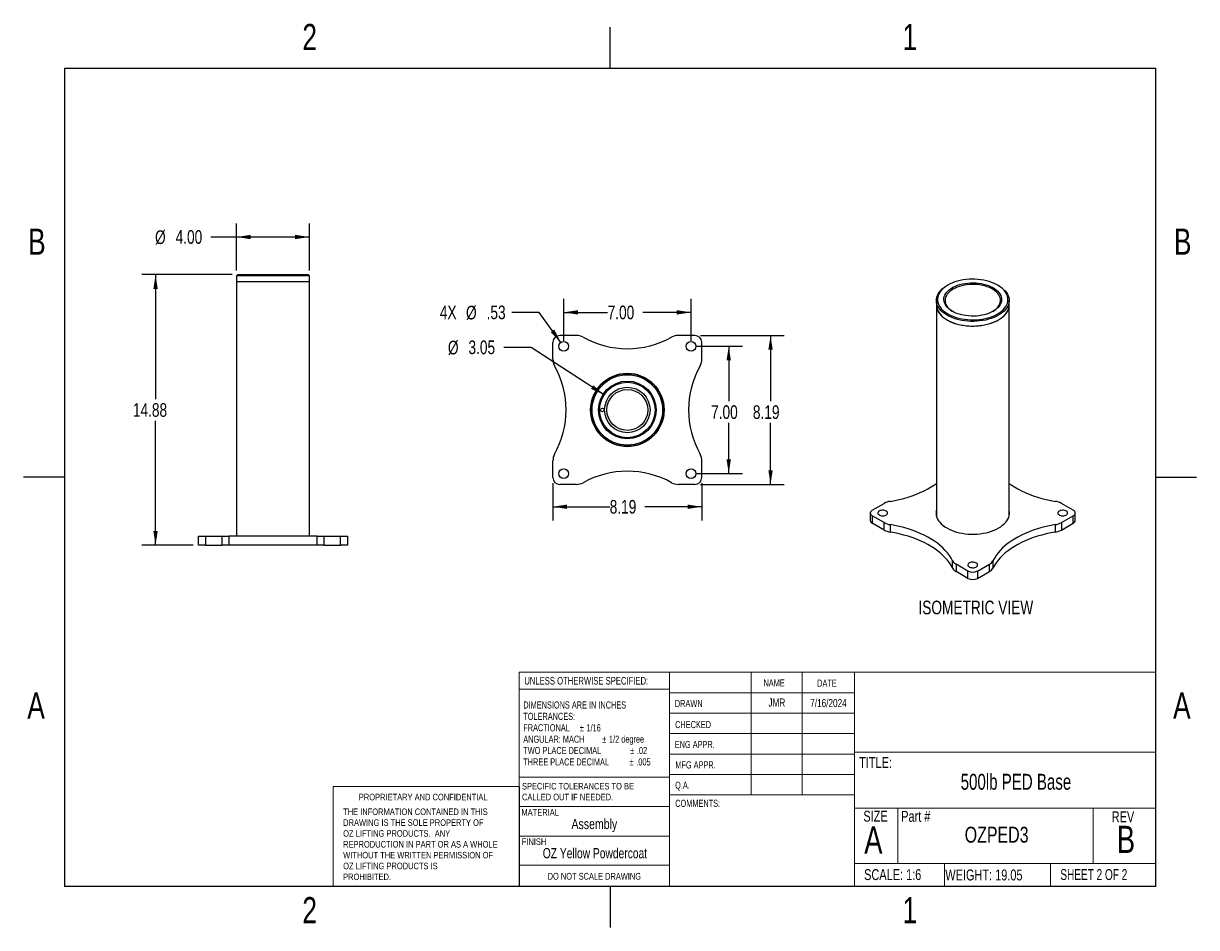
# Model space of a CAD drawing. Header units: inches. Extents: x 0.7 to 65.2, y 0.7 to 50.5.
import ezdxf

# ---------------------------------------------------------------- set-up
doc = ezdxf.new("R2010")
doc.units = ezdxf.units.IN
doc.header["$LTSCALE"] = 6
doc.header["$MEASUREMENT"] = 0
doc.layers.add('FORMAT', color=7, linetype='Continuous')
doc.styles.add('SLDTEXTSTYLE0', font='TXT', dxfattribs={"width": 0.75})
doc.styles.add('SLDTEXTSTYLE1', font='TXT', dxfattribs={"width": 0.771228})
doc.styles.add('SLDTEXTSTYLE2', font='TXT', dxfattribs={"width": 0.707885})
doc.styles.add('SLDTEXTSTYLE3', font='TXT', dxfattribs={"width": 0.6875})
doc.dimstyles.new('SLDDIMSTYLE0', dxfattribs={"dimtxt": 0.75, "dimasz": 0.78, "dimexe": 0, "dimexo": 0.0625, "dimgap": 0.1875, "dimtad": 0, "dimtih": 1, "dimtoh": 1, "dimrnd": 1e-09, "dimzin": 12, "dimdsep": 46, "dimtxsty": 'SLDTEXTSTYLE0', "dimsah": 1, "dimcen": 0.09, "dimadec": 0, "dimazin": 3, "dimtfac": 1, "dimtofl": 0, "dimtmove": 0, "dimatfit": 3, "dimfxl": 0, "dimfrac": 2, "dimtolj": 1, "dimtzin": 12, "dimarcsym": 0})
doc.dimstyles.new('SLDDIMSTYLE1', dxfattribs={"dimtxt": 0.75, "dimasz": 0.78, "dimexe": 0, "dimexo": 0.0625, "dimgap": 0.1875, "dimtad": 0, "dimtih": 1, "dimtoh": 1, "dimrnd": 1e-09, "dimzin": 4, "dimdsep": 46, "dimtxsty": 'SLDTEXTSTYLE0', "dimsah": 1, "dimcen": 0.09, "dimadec": 0, "dimazin": 1, "dimtfac": 1, "dimtofl": 0, "dimtmove": 0, "dimatfit": 3, "dimfxl": 0, "dimfrac": 2, "dimtolj": 1, "dimtzin": 12, "dimarcsym": 0})
doc.dimstyles.new('SLDDIMSTYLE2', dxfattribs={"dimtxt": 0.75, "dimasz": 0.78, "dimexe": 0, "dimexo": 0.0625, "dimgap": 0.1875, "dimtad": 0, "dimtih": 1, "dimtoh": 1, "dimrnd": 1e-09, "dimzin": 12, "dimdsep": 46, "dimtxsty": 'SLDTEXTSTYLE0', "dimsah": 1, "dimcen": 0, "dimadec": 0, "dimazin": 3, "dimtfac": 1, "dimtofl": 0, "dimtmove": 0, "dimatfit": 3, "dimfxl": 0, "dimfrac": 2, "dimtolj": 1, "dimtzin": 12, "dimarcsym": 0})
doc.dimstyles.new('SLDDIMSTYLE3', dxfattribs={"dimtxt": 0.75, "dimasz": 0.78, "dimexe": 0, "dimexo": 0.0625, "dimgap": 0.1875, "dimtad": 0, "dimtih": 1, "dimtoh": 1, "dimrnd": 1e-09, "dimzin": 12, "dimdsep": 46, "dimtxsty": 'SLDTEXTSTYLE0', "dimsah": 1, "dimcen": 0, "dimadec": 0, "dimazin": 3, "dimtfac": 1, "dimtofl": 0, "dimtmove": 0, "dimatfit": 3, "dimfxl": 0, "dimfrac": 2, "dimtolj": 1, "dimtzin": 12, "dimarcsym": 0})

# ---------------------------------------------------------------- blocks, each defined once
blk = doc.blocks.new('_D')
at = {"layer": 'FORMAT'}
for p, q in [((12.232, 36.642), (7.263, 36.642)), ((8.013, 36.642), (8.013, 29.799)), ((8.013, 21.767), (8.013, 28.609)), ((10.076, 21.767), (7.263, 21.767))]:
    blk.add_line(p, q, dxfattribs=at)
for points in [[(8.013, 36.642), (7.893, 35.862), (8.133, 35.862)], [(8.013, 21.767), (8.133, 22.547), (7.893, 22.547)]]:
    blk.add_solid(points, dxfattribs=at)
at = {"layer": 'FORMAT', "insert": (6.766, 29.576), "char_height": 0.75, "attachment_point": 1, "style": 'SLDTEXTSTYLE0'}
blk.add_mtext('14.88', dxfattribs=at)
blk = doc.blocks.new('_D_1')
at = {"layer": 'FORMAT'}
for p, q in [((12.469, 36.879), (12.469, 39.461)), ((16.469, 36.879), (16.469, 39.461)), ((12.469, 38.711), (11.055, 38.711)), ((16.469, 38.711), (12.469, 38.711))]:
    blk.add_line(p, q, dxfattribs=at)
for points in [[(12.469, 38.711), (13.249, 38.591), (13.249, 38.831)], [(16.469, 38.711), (15.689, 38.831), (15.689, 38.591)]]:
    blk.add_solid(points, dxfattribs=at)
at = {"layer": 'FORMAT', "char_height": 0.75, "attachment_point": 1, "style": 'SLDTEXTSTYLE0'}
for s, insert in [('%%c', (7.985, 39.076)), ('4.00', (9.116, 39.088))]:
    blk.add_mtext(s, dxfattribs=dict(at, insert=insert))
blk = doc.blocks.new('_D_2')
at = {"layer": 'FORMAT'}
for p, q in [((29.86, 25.185), (29.86, 23.132)), ((38.047, 25.185), (38.047, 23.132)), ((29.86, 23.882), (32.984, 23.882)), ((38.047, 23.882), (34.923, 23.882))]:
    blk.add_line(p, q, dxfattribs=at)
for points in [[(29.86, 23.882), (30.64, 23.762), (30.64, 24.002)], [(38.047, 23.882), (37.267, 24.002), (37.267, 23.762)]]:
    blk.add_solid(points, dxfattribs=at)
at = {"layer": 'FORMAT', "insert": (32.984, 24.254), "char_height": 0.75, "attachment_point": 1, "style": 'SLDTEXTSTYLE0'}
blk.add_mtext('8.19', dxfattribs=at)
blk = doc.blocks.new('_D_3')
at = {"layer": 'FORMAT'}
for p, q in [((28.657, 32.644), (27.157, 32.644)), ((32.675, 30.035), (28.657, 32.644))]:
    blk.add_line(p, q, dxfattribs=at)
blk.add_solid([(32.675, 30.035), (32.086, 30.56), (31.955, 30.359)], dxfattribs=at)
at = {"layer": 'FORMAT', "char_height": 0.75, "attachment_point": 1, "style": 'SLDTEXTSTYLE0'}
for s, insert in [('%%c', (24.087, 33.01)), ('3.05', (25.218, 33.022))]:
    blk.add_mtext(s, dxfattribs=dict(at, insert=insert))
blk = doc.blocks.new('_D_4')
at = {"layer": 'FORMAT'}
for p, q in [((30.454, 33.004), (30.454, 35.318)), ((37.454, 33.004), (37.454, 35.318)), ((30.454, 34.568), (32.869, 34.568)), ((37.454, 34.568), (34.809, 34.568))]:
    blk.add_line(p, q, dxfattribs=at)
for points in [[(30.454, 34.568), (31.234, 34.448), (31.234, 34.688)], [(37.454, 34.568), (36.674, 34.688), (36.674, 34.448)]]:
    blk.add_solid(points, dxfattribs=at)
at = {"layer": 'FORMAT', "insert": (32.869, 34.939), "char_height": 0.75, "attachment_point": 1, "style": 'SLDTEXTSTYLE0'}
blk.add_mtext('7.00', dxfattribs=at)
blk = doc.blocks.new('_D_5')
at = {"layer": 'FORMAT'}
for p, q in [((29.101, 34.568), (27.601, 34.568)), ((30.298, 32.919), (29.101, 34.568))]:
    blk.add_line(p, q, dxfattribs=at)
blk.add_solid([(30.298, 32.919), (29.936, 33.621), (29.742, 33.48)], dxfattribs=at)
at = {"layer": 'FORMAT', "char_height": 0.75, "attachment_point": 1, "style": 'SLDTEXTSTYLE0'}
for s, insert in [('4X', (23.643, 34.943)), ('%%c', (25.084, 34.931)), ('.53', (26.215, 34.943))]:
    blk.add_mtext(s, dxfattribs=dict(at, insert=insert))
blk = doc.blocks.new('_D_6')
at = {"layer": 'FORMAT'}
for p, q in [((37.754, 32.704), (40.278, 32.704)), ((39.528, 32.704), (39.528, 29.684)), ((39.528, 25.704), (39.528, 28.494)), ((37.754, 25.704), (40.278, 25.704))]:
    blk.add_line(p, q, dxfattribs=at)
for points in [[(39.528, 32.704), (39.408, 31.924), (39.648, 31.924)], [(39.528, 25.704), (39.648, 26.484), (39.408, 26.484)]]:
    blk.add_solid(points, dxfattribs=at)
at = {"layer": 'FORMAT', "insert": (38.559, 29.46), "char_height": 0.75, "attachment_point": 1, "style": 'SLDTEXTSTYLE0'}
blk.add_mtext('7.00', dxfattribs=at)
blk = doc.blocks.new('_D_7')
at = {"layer": 'FORMAT'}
for p, q in [((37.972, 33.298), (42.577, 33.298)), ((41.827, 33.298), (41.827, 29.684)), ((41.827, 25.11), (41.827, 28.494)), ((37.972, 25.11), (42.577, 25.11))]:
    blk.add_line(p, q, dxfattribs=at)
for points in [[(41.827, 33.298), (41.707, 32.518), (41.947, 32.518)], [(41.827, 25.11), (41.947, 25.89), (41.707, 25.89)]]:
    blk.add_solid(points, dxfattribs=at)
at = {"layer": 'FORMAT', "insert": (40.857, 29.46), "char_height": 0.75, "attachment_point": 1, "style": 'SLDTEXTSTYLE0'}
blk.add_mtext('8.19', dxfattribs=at)

msp = doc.modelspace()

# ---------------------------------------------------------------- linework, layer by layer
at = {"color": 7, "linetype": 'Continuous'}
for p, q in [((33, 48), (33, 50.25)), ((3, 48), (3, 3)), ((3, 48), (63, 48)), ((63, 48), (63, 3)), ((3, 25.5), (0.75, 25.5)), ((63, 25.5), (65.25, 25.5)), ((63, 3), (3, 3)), ((33, 3), (33, 0.75))]:
    msp.add_line(p, q, dxfattribs=at)
at = {"color": 7, "linetype": 'Continuous', "lineweight": 25}
for p, q in [((12.532, 36.642), (12.469, 36.579)), ((12.469, 36.579), (12.469, 36.267)), ((14.469, 36.579), (12.469, 36.579)), ((12.469, 36.267), (12.469, 22.267)), ((12.469, 36.267), (14.469, 36.267)), ((12.469, 36.267), (16.469, 36.267)), ((12.532, 36.642), (14.469, 36.642)), ((14.469, 36.642), (16.407, 36.642)), ((16.469, 36.579), (14.469, 36.579)), ((14.469, 36.267), (16.469, 36.267)), ((16.469, 36.579), (16.407, 36.642)), ((16.469, 36.267), (16.469, 36.579)), ((16.469, 22.267), (16.469, 36.267)), ((51.575, 36.068), (51.531, 36.042)), ((54.36, 36.042), (54.315, 36.068)), ((50.945, 35.226), (50.945, 34.971)), ((50.945, 34.971), (50.945, 23.376)), ((54.945, 34.971), (54.945, 35.226)), ((54.945, 23.376), (54.945, 34.971)), ((29.86, 32), (29.86, 32.923)), ((31.158, 33.298), (30.235, 33.298)), ((37.672, 33.298), (36.749, 33.298)), ((38.047, 32), (38.047, 32.923)), ((29.86, 25.485), (29.86, 26.408)), ((38.047, 25.485), (38.047, 26.408)), ((31.158, 25.11), (30.235, 25.11)), ((37.672, 25.11), (36.749, 25.11)), ((47.421, 23.692), (48.074, 24.069)), ((58.469, 23.692), (57.817, 24.069)), ((47.311, 23.539), (47.311, 23.131)), ((48.074, 23.009), (47.421, 23.386)), ((47.421, 23.386), (47.421, 22.978)), ((57.817, 23.009), (58.469, 23.386)), ((58.469, 22.978), (58.469, 23.386)), ((58.579, 23.131), (58.579, 23.539)), ((48.074, 22.601), (47.421, 22.978)), ((48.074, 22.601), (48.074, 23.009)), ((48.398, 22.899), (48.398, 22.491)), ((57.492, 22.491), (57.492, 22.899)), ((57.817, 23.009), (57.817, 22.601)), ((57.817, 22.601), (58.469, 22.978)), ((10.376, 21.767), (10.376, 22.267)), ((10.376, 22.267), (10.751, 22.267)), ((10.751, 22.267), (10.751, 21.767)), ((10.751, 22.267), (11.674, 22.267)), ((11.674, 21.767), (11.674, 22.267)), ((11.674, 22.267), (12.038, 22.267)), ((12.038, 22.267), (12.038, 21.767)), ((16.9, 22.267), (12.038, 22.267)), ((16.9, 21.767), (16.9, 22.267)), ((16.9, 22.267), (17.265, 22.267)), ((17.265, 22.267), (17.265, 21.767)), ((17.265, 22.267), (18.188, 22.267)), ((18.188, 21.767), (18.188, 22.267)), ((18.188, 22.267), (18.563, 22.267)), ((18.563, 22.267), (18.563, 21.767)), ((10.751, 21.767), (10.376, 21.767)), ((10.751, 21.767), (11.674, 21.767)), ((12.038, 21.767), (11.674, 21.767)), ((16.9, 21.767), (12.038, 21.767)), ((17.265, 21.767), (16.9, 21.767)), ((17.265, 21.767), (18.188, 21.767)), ((18.563, 21.767), (18.188, 21.767)), ((51.836, 20.506), (51.836, 20.915)), ((52.68, 20.35), (52.027, 20.727)), ((52.027, 20.727), (52.027, 20.319)), ((53.21, 20.35), (53.863, 20.727)), ((53.863, 20.319), (53.863, 20.727)), ((54.054, 20.915), (54.054, 20.506)), ((52.68, 19.942), (52.027, 20.319)), ((52.68, 19.942), (52.68, 20.35)), ((53.21, 20.35), (53.21, 19.942)), ((53.21, 19.942), (53.863, 20.319))]:
    msp.add_line(p, q, dxfattribs=at)
at = {"color": 7, "linetype": 'Continuous', "lineweight": 18}
for p, q in [((28.01, 3), (28.01, 14.786)), ((28.01, 14.786), (63, 14.786)), ((36.271, 14.786), (36.271, 3)), ((40.762, 14.786), (40.762, 8.036)), ((43.573, 14.786), (43.573, 8.036)), ((46.448, 14.786), (46.448, 3)), ((63, 14.786), (63, 3)), ((36.271, 13.86), (28.01, 13.86)), ((36.271, 13.661), (46.448, 13.661)), ((36.271, 12.536), (46.448, 12.536)), ((36.271, 11.411), (46.448, 11.411)), ((46.448, 10.394), (63, 10.394)), ((46.448, 10.286), (36.271, 10.286)), ((46.448, 9.161), (36.271, 9.161)), ((17.781, 3), (17.781, 8.503)), ((28.022, 8.503), (17.781, 8.503)), ((28.01, 9.022), (36.298, 9.022)), ((28.022, 3), (28.022, 8.503)), ((46.448, 8.036), (36.298, 8.036)), ((28.01, 7.402), (36.298, 7.402)), ((46.448, 7.319), (63, 7.319)), ((48.821, 7.319), (48.821, 4.277)), ((59.568, 7.319), (59.568, 4.277)), ((28.01, 5.782), (36.271, 5.782)), ((28.01, 4.178), (36.271, 4.178)), ((46.448, 4.277), (63, 4.277)), ((51.386, 4.277), (51.386, 3)), ((57.218, 4.277), (57.218, 3)), ((63, 3), (6.323, 3))]:
    msp.add_line(p, q, dxfattribs=at)
at = {"color": 7, "linetype": 'Continuous', "lineweight": 25, "flags": 128}
for points in [[(54.315, 34.486), (54.426, 34.556), (54.527, 34.631), (54.616, 34.711), (54.693, 34.795), (54.758, 34.882), (54.809, 34.972), (54.847, 35.065), (54.872, 35.159), (54.882, 35.253), (54.879, 35.348), (54.861, 35.443), (54.83, 35.536), (54.785, 35.627), (54.727, 35.716), (54.656, 35.802), (54.573, 35.884), (54.478, 35.961), (54.372, 36.034), (54.256, 36.101), (54.13, 36.162), (53.996, 36.217), (53.854, 36.265), (53.706, 36.306), (53.552, 36.339), (53.393, 36.365), (53.232, 36.383), (53.068, 36.393), (52.904, 36.395), (52.74, 36.389), (52.577, 36.375), (52.417, 36.353), (52.261, 36.324), (52.11, 36.286), (51.965, 36.242), (51.826, 36.19), (51.696, 36.132), (51.575, 36.068), (51.464, 35.998), (51.363, 35.923), (51.274, 35.843), (51.197, 35.759), (51.132, 35.672), (51.081, 35.582), (51.043, 35.489), (51.019, 35.396), (51.008, 35.301), (51.012, 35.206), (51.029, 35.111), (51.06, 35.018), (51.105, 34.927), (51.163, 34.838), (51.234, 34.752), (51.317, 34.671), (51.412, 34.593), (51.518, 34.52), (51.635, 34.453), (51.76, 34.392), (51.895, 34.337), (52.036, 34.289), (52.185, 34.248), (52.339, 34.215), (52.497, 34.189), (52.658, 34.171), (52.822, 34.161), (52.986, 34.159), (53.15, 34.165), (53.313, 34.179), (53.473, 34.201), (53.629, 34.231), (53.78, 34.268), (53.926, 34.312), (54.064, 34.364), (54.194, 34.422), (54.315, 34.486)], [(54.068, 34.629), (53.958, 34.571), (53.839, 34.52), (53.712, 34.475), (53.578, 34.437), (53.439, 34.406), (53.296, 34.383), (53.149, 34.368), (53.001, 34.361), (52.852, 34.362), (52.704, 34.371), (52.558, 34.388), (52.416, 34.413), (52.278, 34.445), (52.146, 34.485), (52.021, 34.532), (51.904, 34.585), (51.797, 34.644), (51.699, 34.709), (51.612, 34.779), (51.537, 34.853), (51.475, 34.931), (51.425, 35.012), (51.389, 35.096), (51.366, 35.181), (51.358, 35.266), (51.363, 35.352), (51.382, 35.437), (51.415, 35.521), (51.461, 35.603), (51.521, 35.682), (51.593, 35.757), (51.676, 35.828), (51.771, 35.894), (51.876, 35.955), (51.991, 36.01), (52.114, 36.058), (52.244, 36.099), (52.381, 36.134), (52.522, 36.16), (52.667, 36.179), (52.815, 36.19), (52.964, 36.193), (53.112, 36.188), (53.259, 36.175), (53.404, 36.154), (53.544, 36.126), (53.679, 36.09), (53.808, 36.046), (53.929, 35.996), (54.041, 35.94), (54.144, 35.878), (54.236, 35.811), (54.317, 35.738), (54.386, 35.662), (54.442, 35.583), (54.485, 35.5), (54.514, 35.416), (54.53, 35.331), (54.532, 35.245), (54.519, 35.159), (54.493, 35.075), (54.454, 34.992), (54.401, 34.912), (54.335, 34.834), (54.257, 34.761), (54.168, 34.693), (54.068, 34.629)], [(54.359, 34.41), (54.236, 34.344), (54.104, 34.285), (53.963, 34.232), (53.816, 34.187), (53.662, 34.148), (53.503, 34.117), (53.34, 34.094), (53.175, 34.079), (53.008, 34.072), (52.84, 34.073), (52.674, 34.082), (52.509, 34.099), (52.347, 34.124), (52.189, 34.157), (52.037, 34.197), (51.891, 34.245), (51.753, 34.299), (51.623, 34.36), (51.502, 34.427), (51.391, 34.499), (51.291, 34.577), (51.203, 34.659), (51.127, 34.745), (51.063, 34.835), (51.013, 34.927), (50.977, 35.022), (50.954, 35.117), (50.945, 35.214), (50.951, 35.311), (50.97, 35.407), (51.003, 35.501), (51.05, 35.594), (51.11, 35.685), (51.183, 35.772), (51.268, 35.855), (51.365, 35.934), (51.473, 36.008), (51.531, 36.042)], [(54.045, 34.616), (54.121, 34.666), (54.208, 34.733), (54.284, 34.804), (54.347, 34.879), (54.398, 34.958), (54.435, 35.039), (54.459, 35.122), (54.47, 35.205), (54.466, 35.289), (54.449, 35.372), (54.418, 35.454), (54.374, 35.534), (54.317, 35.611), (54.247, 35.684), (54.166, 35.754), (54.074, 35.818), (53.971, 35.877), (53.859, 35.931), (53.739, 35.978), (53.611, 36.018), (53.478, 36.051), (53.34, 36.076), (53.198, 36.094), (53.054, 36.104), (52.909, 36.106), (52.764, 36.1), (52.621, 36.086), (52.481, 36.065), (52.345, 36.035), (52.214, 35.999), (52.09, 35.955), (51.974, 35.905), (51.867, 35.849), (51.769, 35.787), (51.682, 35.719), (51.607, 35.648), (51.543, 35.573), (51.493, 35.494), (51.455, 35.413), (51.431, 35.331), (51.421, 35.247), (51.424, 35.163), (51.441, 35.08), (51.472, 34.998), (51.516, 34.918), (51.573, 34.841), (51.643, 34.768), (51.724, 34.698), (51.817, 34.634), (51.845, 34.616)], [(54.36, 36.042), (54.445, 35.99), (54.551, 35.914), (54.645, 35.834), (54.727, 35.75), (54.797, 35.662), (54.854, 35.571), (54.897, 35.478), (54.927, 35.383), (54.942, 35.286), (54.944, 35.19), (54.932, 35.093), (54.906, 34.998), (54.866, 34.904), (54.812, 34.812), (54.746, 34.724), (54.667, 34.638), (54.575, 34.557), (54.473, 34.481), (54.359, 34.41)], [(50.945, 34.971), (50.945, 34.959), (50.954, 34.862), (50.977, 34.766), (51.013, 34.672), (51.063, 34.58), (51.127, 34.49), (51.203, 34.404), (51.291, 34.322), (51.391, 34.244), (51.502, 34.172), (51.623, 34.105), (51.753, 34.044), (51.891, 33.99), (52.037, 33.942), (52.189, 33.902), (52.347, 33.869), (52.509, 33.844), (52.674, 33.827), (52.84, 33.818), (53.008, 33.817), (53.175, 33.824), (53.34, 33.839), (53.503, 33.862), (53.662, 33.893), (53.816, 33.931), (53.963, 33.977), (54.104, 34.03), (54.236, 34.089), (54.359, 34.154)], [(50.945, 34.971), (50.948, 34.91), (50.964, 34.814), (50.993, 34.719), (51.037, 34.626), (51.093, 34.535), (51.163, 34.447), (51.245, 34.362), (51.34, 34.282), (51.445, 34.207), (51.561, 34.138), (51.687, 34.074), (51.821, 34.016), (51.963, 33.965), (52.113, 33.921), (52.268, 33.885), (52.428, 33.856), (52.591, 33.835), (52.757, 33.821), (52.924, 33.816), (53.092, 33.819), (53.258, 33.831), (53.422, 33.85), (53.583, 33.877), (53.739, 33.911), (53.89, 33.953), (54.034, 34.003), (54.171, 34.059), (54.299, 34.121), (54.417, 34.189), (54.525, 34.263), (54.622, 34.342), (54.708, 34.425), (54.781, 34.512), (54.841, 34.603), (54.887, 34.695), (54.921, 34.79), (54.94, 34.886), (54.945, 34.971)], [(54.359, 34.154), (54.473, 34.226), (54.575, 34.302), (54.667, 34.383), (54.746, 34.468), (54.812, 34.557), (54.866, 34.649), (54.906, 34.743), (54.932, 34.838), (54.944, 34.935), (54.945, 34.971)], [(48.398, 24.179), (48.653, 24.226), (48.904, 24.28), (49.148, 24.341), (49.387, 24.41), (49.619, 24.487), (49.844, 24.57), (50.061, 24.661), (50.269, 24.757), (50.468, 24.86), (50.657, 24.97), (50.835, 25.084), (50.945, 25.162)], [(54.945, 25.162), (55.055, 25.084), (55.234, 24.97), (55.423, 24.86), (55.621, 24.757), (55.829, 24.661), (56.046, 24.57), (56.271, 24.487), (56.503, 24.41), (56.742, 24.341), (56.987, 24.28), (57.237, 24.226), (57.492, 24.179)], [(47.421, 23.692), (47.374, 23.66), (47.34, 23.622), (47.318, 23.582), (47.311, 23.539), (47.318, 23.497), (47.34, 23.456), (47.374, 23.419), (47.421, 23.386)], [(47.808, 23.648), (47.769, 23.62), (47.743, 23.588), (47.731, 23.553), (47.733, 23.517), (47.749, 23.483), (47.778, 23.451), (47.819, 23.425), (47.869, 23.404), (47.927, 23.391), (47.988, 23.386), (48.049, 23.389), (48.108, 23.4), (48.16, 23.419), (48.204, 23.444), (48.236, 23.475), (48.255, 23.508), (48.261, 23.544), (48.252, 23.579), (48.229, 23.612), (48.194, 23.641), (48.148, 23.665), (48.093, 23.682), (48.034, 23.691), (47.972, 23.692), (47.912, 23.685), (47.856, 23.67), (47.808, 23.648)], [(50.945, 23.703), (50.941, 23.684), (50.927, 23.587), (50.927, 23.491), (50.941, 23.395), (50.968, 23.3), (51.009, 23.207), (51.063, 23.115), (51.13, 23.027), (51.21, 22.942), (51.301, 22.862), (51.404, 22.786), (51.517, 22.715), (51.64, 22.649), (51.771, 22.59), (51.911, 22.538), (52.058, 22.492), (52.211, 22.453), (52.369, 22.422), (52.531, 22.398), (52.695, 22.382), (52.862, 22.374), (53.029, 22.374), (53.195, 22.382), (53.36, 22.398), (53.522, 22.422), (53.679, 22.453), (53.832, 22.492), (53.979, 22.538), (54.119, 22.59), (54.251, 22.649), (54.374, 22.715), (54.487, 22.786), (54.589, 22.862), (54.68, 22.942), (54.76, 23.027), (54.827, 23.115), (54.881, 23.207), (54.922, 23.3), (54.95, 23.395), (54.963, 23.491), (54.963, 23.587), (54.95, 23.684), (54.945, 23.703)], [(57.707, 23.648), (57.669, 23.62), (57.643, 23.588), (57.63, 23.553), (57.632, 23.517), (57.648, 23.483), (57.677, 23.451), (57.718, 23.425), (57.769, 23.404), (57.826, 23.391), (57.887, 23.386), (57.949, 23.389), (58.007, 23.4), (58.06, 23.419), (58.103, 23.444), (58.136, 23.475), (58.155, 23.508), (58.16, 23.544), (58.151, 23.579), (58.129, 23.612), (58.093, 23.641), (58.047, 23.665), (57.993, 23.682), (57.933, 23.691), (57.872, 23.692), (57.811, 23.685), (57.756, 23.67), (57.707, 23.648)], [(58.469, 23.386), (58.516, 23.419), (58.551, 23.456), (58.572, 23.497), (58.579, 23.539), (58.572, 23.582), (58.551, 23.622), (58.516, 23.66), (58.469, 23.692)], [(51.836, 20.915), (51.756, 21.062), (51.663, 21.206), (51.556, 21.348), (51.436, 21.485), (51.304, 21.619), (51.159, 21.749), (51.003, 21.874), (50.835, 21.994), (50.657, 22.109), (50.468, 22.218), (50.269, 22.321), (50.061, 22.418), (49.844, 22.508), (49.619, 22.592), (49.387, 22.668), (49.148, 22.737), (48.904, 22.799), (48.653, 22.853), (48.398, 22.899)], [(57.492, 22.899), (57.237, 22.853), (56.987, 22.799), (56.742, 22.737), (56.503, 22.668), (56.271, 22.592), (56.046, 22.508), (55.829, 22.418), (55.621, 22.321), (55.423, 22.218), (55.234, 22.109), (55.055, 21.994), (54.887, 21.874), (54.731, 21.749), (54.587, 21.619), (54.454, 21.485), (54.334, 21.348), (54.228, 21.206), (54.134, 21.062), (54.054, 20.915)], [(51.836, 20.506), (51.756, 20.653), (51.663, 20.798), (51.556, 20.939), (51.436, 21.077), (51.304, 21.211), (51.159, 21.341), (51.003, 21.466), (50.835, 21.586), (50.657, 21.701), (50.468, 21.81), (50.269, 21.913), (50.061, 22.01), (49.844, 22.1), (49.619, 22.183), (49.387, 22.26), (49.148, 22.329), (48.904, 22.391), (48.653, 22.445), (48.398, 22.491)], [(57.492, 22.491), (57.237, 22.445), (56.987, 22.391), (56.742, 22.329), (56.503, 22.26), (56.271, 22.183), (56.046, 22.1), (55.829, 22.01), (55.621, 21.913), (55.423, 21.81), (55.234, 21.701), (55.055, 21.586), (54.887, 21.466), (54.731, 21.341), (54.587, 21.211), (54.454, 21.077), (54.334, 20.939), (54.228, 20.798), (54.134, 20.653), (54.054, 20.506)], [(52.757, 20.79), (52.719, 20.762), (52.693, 20.73), (52.681, 20.695), (52.682, 20.66), (52.698, 20.625), (52.728, 20.594), (52.769, 20.567), (52.819, 20.547), (52.876, 20.534), (52.937, 20.529), (52.999, 20.532), (53.057, 20.543), (53.11, 20.562), (53.153, 20.587), (53.186, 20.617), (53.205, 20.651), (53.211, 20.686), (53.202, 20.722), (53.179, 20.755), (53.143, 20.784), (53.097, 20.807), (53.043, 20.824), (52.984, 20.834), (52.922, 20.835), (52.862, 20.827), (52.806, 20.812), (52.757, 20.79)]]:
    msp.add_lwpolyline(points, dxfattribs=at)
at = {"color": 7, "linetype": 'Continuous', "lineweight": 25}
for centre, radius in [((30.454, 32.704), 0.266), ((37.454, 32.704), 0.266), ((33.954, 29.204), 2.02), ((33.954, 29.204), 2), ((33.954, 29.204), 1.937), ((33.954, 29.204), 1.587), ((33.954, 29.204), 1.525), ((33.954, 29.204), 1.25), ((33.954, 29.204), 1.125), ((32.579, 29.204), 0.1), ((30.454, 25.704), 0.265), ((37.454, 25.704), 0.266)]:
    msp.add_circle(centre, radius, dxfattribs=at)
for centre, radius, start, end in [((30.235, 32.923), 0.375, 90, 180), ((31.158, 32.548), 0.75, 60.90901, 90), ((33.954, 37.572), 5, 240.90901, 299.09099), ((36.749, 32.548), 0.75, 90, 119.09099), ((37.672, 32.923), 0.375, 0, 90), ((30.61, 32), 0.75, 180, 209.09099), ((25.585, 29.204), 5, 330.90901, 29.09099), ((42.322, 29.204), 5, 150.90901, 209.09099), ((37.297, 32), 0.75, 330.90901, 0), ((30.61, 26.408), 0.75, 150.90901, 180), ((37.297, 26.408), 0.75, 0, 29.09099), ((33.954, 20.836), 5, 60.90901, 119.09099), ((30.235, 25.485), 0.375, 180, 270), ((31.158, 25.86), 0.75, 270, 299.09099), ((36.749, 25.86), 0.75, 240.90901, 270), ((37.672, 25.485), 0.375, 270, 0), ((48.543, 23.221), 0.969, 98.55731, 118.94033), ((57.348, 23.221), 0.969, 61.05967, 81.44269), ((47.499, 23.15), 0.189, 185.6948, 245.62534), ((48.543, 23.857), 0.969, 241.05967, 261.44269), ((48.543, 23.449), 0.969, 241.05967, 261.44269), ((57.348, 23.857), 0.969, 278.55731, 298.94033), ((57.348, 23.449), 0.969, 278.55731, 298.94033), ((58.392, 23.15), 0.189, 294.37466, 354.3052), ((52.245, 21.14), 0.466, 208.85125, 242.1998), ((53.646, 21.14), 0.466, 297.8002, 331.14875), ((52.245, 20.731), 0.466, 208.85125, 242.1998), ((52.945, 20.862), 0.576, 242.60967, 297.39033), ((53.646, 20.731), 0.466, 297.8002, 331.14875), ((52.945, 20.454), 0.576, 242.60967, 297.39033)]:
    msp.add_arc(centre, radius, start, end, dxfattribs=at)

# ---------------------------------------------------------------- texts
at = {"color": 7, "linetype": 'Continuous', "lineweight": 0}
for s, insert, char_height, attachment_point, style in [('2', (16.486, 50.425), 1.44, 2, 'SLDTEXTSTYLE0'), ('1', (49.486, 50.425), 1.44, 2, 'SLDTEXTSTYLE0'), ('B', (1.489, 39.175), 1.44, 2, 'SLDTEXTSTYLE0'), ('B', (64.489, 39.175), 1.44, 2, 'SLDTEXTSTYLE0'), ('UNLESS OTHERWISE SPECIFIED:', (28.289, 14.527), 0.42, 1, 'SLDTEXTSTYLE0'), ('NAME', (41.439, 14.391), 0.39, 1, 'SLDTEXTSTYLE0'), ('DATE', (44.389, 14.381), 0.39, 1, 'SLDTEXTSTYLE0'), ('A', (1.443, 13.675), 1.44, 2, 'SLDTEXTSTYLE0'), ('A', (64.443, 13.675), 1.44, 2, 'SLDTEXTSTYLE0'), ('DIMENSIONS ARE IN INCHES', (28.232, 13.18), 0.39, 1, 'SLDTEXTSTYLE0'), ('DRAWN', (36.566, 13.257), 0.39, 1, 'SLDTEXTSTYLE0'), ('JMR', (42.173, 13.341), 0.45, 2, 'SLDTEXTSTYLE0'), ('7/16/2024', (45.012, 13.317), 0.45, 2, 'SLDTEXTSTYLE0'), ('TOLERANCES:', (28.232, 12.554), 0.39, 1, 'SLDTEXTSTYLE0'), ('FRACTIONAL', (28.232, 11.927), 0.39, 1, 'SLDTEXTSTYLE0'), ('%%p', (31.338, 11.927), 0.39, 1, 'SLDTEXTSTYLE0'), ('1/16', (31.709, 11.927), 0.39, 1, 'SLDTEXTSTYLE0'), ('CHECKED', (36.579, 12.103), 0.39, 1, 'SLDTEXTSTYLE0'), ('ANGULAR: MACH', (28.232, 11.301), 0.39, 1, 'SLDTEXTSTYLE0'), ('%%p', (32.573, 11.301), 0.39, 1, 'SLDTEXTSTYLE0'), ('1/2 degree', (32.944, 11.301), 0.39, 1, 'SLDTEXTSTYLE0'), ('ENG APPR.', (36.562, 11.008), 0.39, 1, 'SLDTEXTSTYLE0'), ('TWO PLACE DECIMAL', (28.232, 10.675), 0.39, 1, 'SLDTEXTSTYLE0'), ('%%p', (34.109, 10.675), 0.39, 1, 'SLDTEXTSTYLE0'), ('.02', (34.481, 10.675), 0.39, 1, 'SLDTEXTSTYLE0'), ('THREE PLACE DECIMAL', (28.232, 10.049), 0.39, 1, 'SLDTEXTSTYLE0'), ('%%p', (34.075, 10.049), 0.39, 1, 'SLDTEXTSTYLE0'), ('.005', (34.447, 10.049), 0.39, 1, 'SLDTEXTSTYLE0'), ('MFG APPR.', (36.591, 9.885), 0.39, 1, 'SLDTEXTSTYLE0'), ('TITLE:', (46.697, 10.121), 0.6, 1, 'SLDTEXTSTYLE0'), ('500lb PED Base', (55.321, 9.201), 0.875, 2, 'SLDTEXTSTYLE2'), ('SPECIFIC TOLERANCES TO BE', (28.16, 8.7), 0.36, 1, 'SLDTEXTSTYLE0'), ('Q.A.', (36.581, 8.769), 0.39, 1, 'SLDTEXTSTYLE0'), ('PROPRIETARY AND CONFIDENTIAL', (19.191, 8.103), 0.36, 1, 'SLDTEXTSTYLE0'), ('CALLED OUT IF NEEDED.', (28.16, 8.103), 0.36, 1, 'SLDTEXTSTYLE0'), ('COMMENTS:', (36.587, 7.774), 0.39, 1, 'SLDTEXTSTYLE0'), ('THE INFORMATION CONTAINED IN THIS', (18.328, 7.295), 0.36, 1, 'SLDTEXTSTYLE0'), ('MATERIAL', (28.129, 7.264), 0.36, 1, 'SLDTEXTSTYLE0'), ('SIZE', (46.932, 7.171), 0.6, 1, 'SLDTEXTSTYLE0'), ('Part #', (49.011, 7.163), 0.6, 1, 'SLDTEXTSTYLE0'), ('REV', (60.587, 7.139), 0.6, 1, 'SLDTEXTSTYLE0'), ('DRAWING IS THE SOLE PROPERTY OF', (18.328, 6.699), 0.36, 1, 'SLDTEXTSTYLE0'), ('Assembly', (32.14, 6.725), 0.5625, 2, 'SLDTEXTSTYLE1'), ('OZ LIFTING PRODUCTS.  ANY', (18.328, 6.102), 0.36, 1, 'SLDTEXTSTYLE0'), ('A', (46.98, 6.313), 1.5, 1, 'SLDTEXTSTYLE0'), ('OZPED3', (54.258, 6.292), 0.875, 2, 'SLDTEXTSTYLE0'), ('B', (61.368, 6.346), 1.5, 2, 'SLDTEXTSTYLE0'), ('REPRODUCTION IN PART OR AS A WHOLE', (18.328, 5.506), 0.36, 1, 'SLDTEXTSTYLE0'), ('OZ Yellow Powdercoat', (32.172, 5.119), 0.5625, 2, 'SLDTEXTSTYLE0'), ('FINISH', (28.146, 5.655), 0.36, 1, 'SLDTEXTSTYLE0'), ('WITHOUT THE WRITTEN PERMISSION OF', (18.328, 4.91), 0.36, 1, 'SLDTEXTSTYLE0'), ('OZ LIFTING PRODUCTS IS', (18.328, 4.314), 0.36, 1, 'SLDTEXTSTYLE0'), ('SCALE: 1:6', (46.972, 3.96), 0.6, 1, 'SLDTEXTSTYLE0'), ('WEIGHT: 19.05', (51.435, 3.94), 0.6, 1, 'SLDTEXTSTYLE0'), ('SHEET 2 OF 2', (57.763, 3.962), 0.6, 1, 'SLDTEXTSTYLE3'), ('PROHIBITED.', (18.328, 3.717), 0.36, 1, 'SLDTEXTSTYLE0'), ('DO NOT SCALE DRAWING', (32.139, 3.755), 0.375, 2, 'SLDTEXTSTYLE0'), ('2', (16.486, 2.425), 1.44, 2, 'SLDTEXTSTYLE0'), ('1', (49.486, 2.425), 1.44, 2, 'SLDTEXTSTYLE0')]:
    msp.add_mtext(s, dxfattribs=dict(at, insert=insert, char_height=char_height, attachment_point=attachment_point, style=style))
at = {"layer": 'FORMAT', "insert": (53.115, 18.721), "char_height": 0.75, "attachment_point": 2, "style": 'SLDTEXTSTYLE0'}
msp.add_mtext('ISOMETRIC VIEW', dxfattribs=at)

# ---------------------------------------------------------------- dimensions: what is measured, and where the dimension line sits
at = {"layer": 'FORMAT'}
dim = msp.add_linear_dim(base=(16.469, 38.711), p1=(12.469, 36.579), p2=(16.469, 36.579), text='%%c<>', dimstyle='SLDDIMSTYLE1', dxfattribs=at)
dim.commit()
dim.dimension.update_dxf_attribs({"geometry": '_D_1', "text_midpoint": (9.52, 38.711), "dimtype": 160})
for base, p1, p2, dimstyle, picture, middle in [((8.01336876, 36.641555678), (10.375573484, 21.766555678), (12.531823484, 36.641555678), 'SLDDIMSTYLE0', '_D', (8.01336876, 29.204055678)), ((41.827, 25.11), (37.672, 33.298), (37.672, 25.11), 'SLDDIMSTYLE0', '_D_7', (41.827, 29.089)), ((39.528, 25.704), (37.454, 32.704), (37.454, 25.704), 'SLDDIMSTYLE1', '_D_6', (39.528, 29.089))]:
    dim = msp.add_linear_dim(base=base, p1=p1, p2=p2, angle=90, dimstyle=dimstyle, dxfattribs=at)
    dim.commit()
    dim.dimension.update_dxf_attribs({"geometry": picture, "text_midpoint": middle, "dimtype": 160})
dim = msp.add_diameter_dim_2p(p1=(30.61, 32.489), p2=(30.298, 32.919), text='4X <>', dimstyle='SLDDIMSTYLE3', dxfattribs=at)
dim.commit()
dim.dimension.update_dxf_attribs({"geometry": '_D_5', "text_midpoint": (25.622, 34.568), "dimtype": 163})
for base, p1, p2, dimstyle, picture, middle in [((37.454, 34.568), (30.454, 32.704), (37.454, 32.704), 'SLDDIMSTYLE1', '_D_4', (33.839, 34.568)), ((38.047, 23.882), (29.86, 25.485), (38.047, 25.485), 'SLDDIMSTYLE0', '_D_2', (33.954, 23.882))]:
    dim = msp.add_linear_dim(base=base, p1=p1, p2=p2, dimstyle=dimstyle, dxfattribs=at)
    dim.commit()
    dim.dimension.update_dxf_attribs({"geometry": picture, "text_midpoint": middle, "dimtype": 160})
dim = msp.add_diameter_dim_2p(p1=(35.232, 28.373), p2=(32.675, 30.035), dimstyle='SLDDIMSTYLE2', dxfattribs=at)
dim.commit()
dim.dimension.update_dxf_attribs({"geometry": '_D_3', "text_midpoint": (25.622, 32.644), "dimtype": 163})

doc.saveas('drawing.dxf')
